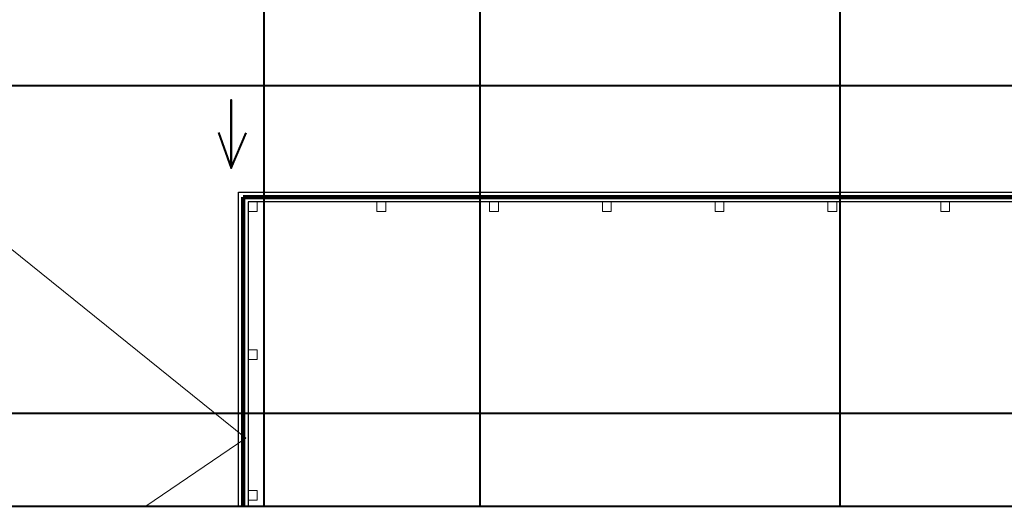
# Model space of a CAD drawing. Header units: millimetres. Extents: x 6612729504 to 6612744462, y 5733542327 to 5733549367.
# Tile 26 of 109: x 6612735364 to 6612736595, y 5733543457 to 5733544066. Entities that reach past the tile are written whole.
import ezdxf

# ---------------------------------------------------------------- set-up
doc = ezdxf.new("R2010")
doc.units = ezdxf.units.MM
doc.header["$MEASUREMENT"] = 0
for name, color, linetype in [('!!!!_SCIANY GRUBE', 7, 'Continuous'), ('_ ARKUSZ _ 01 _ RAMKA', 7, 'Continuous'), ('__DRAFT_PROJEKT_PPOŻ', 7, 'Continuous'), ('inw_słupy STAL', 7, 'Continuous'), ('WIDOK', 7, 'Continuous')]:
    doc.layers.add(name, color=color, linetype=linetype)

msp = doc.modelspace()

# ---------------------------------------------------------------- linework, layer by layer
at = {"layer": '!!!!_SCIANY GRUBE', "color": 252, "lineweight": 30, "flags": 128}
for points in [[(6612735637.293543, 5733543457.131468), (6612735637.293543, 5733543849.895132), (6612737662.722822, 5733543849.895132)], [(6612737650.722822, 5733543809.864473), (6612737650.722822, 5733543837.895132), (6612735649.293543, 5733543837.895132), (6612735649.293543, 5733543457.131468)]]:
    msp.add_lwpolyline(points, dxfattribs=at)
at = {"layer": '_ ARKUSZ _ 01 _ RAMKA', "color": 252, "lineweight": 40}
msp.add_line((6612730761.600903, 5733543457.131468), (6612744298.273997, 5733543457.131468), dxfattribs=at)
at = {"layer": '__DRAFT_PROJEKT_PPOŻ', "color": 252, "lineweight": 211}
for p, q in [((6612735643.152955, 5733543457.131468), (6612735643.152955, 5733543843.648787)), ((6612735643.152955, 5733543843.648787), (6612737656.744984, 5733543843.648787))]:
    msp.add_line(p, q, dxfattribs=at)
at = {"layer": 'inw_słupy STAL', "color": 252, "lineweight": 40}
for p, q in [((6612735668.917496, 5733544375.14598), (6612735668.917496, 5733543457.131468)), ((6612735938.917496, 5733544375.14598), (6612735938.917496, 5733543457.131468)), ((6612736388.917496, 5733544375.14598), (6612736388.917496, 5733543457.131468)), ((6612738193.618263, 5733543982.863196), (6612733565.433251, 5733543982.863196)), ((6612738193.618263, 5733543573.092225), (6612731668.194652, 5733543573.092225))]:
    msp.add_line(p, q, dxfattribs=at)
at = {"layer": 'inw_słupy STAL', "color": 252, "lineweight": 18, "flags": 128}
for points in [[(6612735649.293543, 5733543837.895132), (6612735660.293543, 5733543837.895132), (6612735660.293543, 5733543825.895132), (6612735649.293543, 5733543825.895132)], [(6612735810.22282, 5733543837.895132), (6612735821.22282, 5733543837.895132), (6612735821.22282, 5733543825.895132), (6612735810.22282, 5733543825.895132)], [(6612735951.222745, 5733543837.894678), (6612735962.222745, 5733543837.894681), (6612735962.222749, 5733543825.894681), (6612735951.222749, 5733543825.894678)], [(6612736092.222746, 5733543837.894715), (6612736103.222746, 5733543837.894718), (6612736103.222749, 5733543825.894718), (6612736092.222749, 5733543825.894715)], [(6612736233.222746, 5733543837.894753), (6612736244.222746, 5733543837.894756), (6612736244.222749, 5733543825.894756), (6612736233.222749, 5733543825.894753)], [(6612736374.222746, 5733543837.894791), (6612736385.222746, 5733543837.894794), (6612736385.222749, 5733543825.894794), (6612736374.222749, 5733543825.894791)], [(6612736515.222746, 5733543837.894829), (6612736526.222746, 5733543837.894832), (6612736526.22275, 5733543825.894832), (6612736515.22275, 5733543825.894829)], [(6612735660.293543, 5733543640.895132), (6612735649.293543, 5733543640.895132), (6612735649.293543, 5733543652.895132), (6612735660.293543, 5733543652.895132)], [(6612735660.293543, 5733543464.895132), (6612735649.293543, 5733543464.895132), (6612735649.293543, 5733543476.895132), (6612735660.293543, 5733543476.895132)]]:
    msp.add_lwpolyline(points, close=True, dxfattribs=at)
at = {"layer": 'WIDOK', "color": 252, "lineweight": 18}
for p in [(6612734766.516482, 5733544250.139491), (6612735521.311179, 5733543457.131468)]:
    msp.add_line(p, (6612735646.487245, 5733543542.421411), dxfattribs=at)
at = {"layer": 'WIDOK', "color": 252, "lineweight": 40, "flags": 128}
msp.add_lwpolyline([(6612735612.329534, 5733543924.437986), (6612735627.895901, 5733543880.153739), (6612735627.895901, 5733543965.249864), (6612735627.895901, 5733543880.153739), (6612735646.672268, 5733543924.306623)], dxfattribs=at)

doc.saveas('drawing.dxf')
